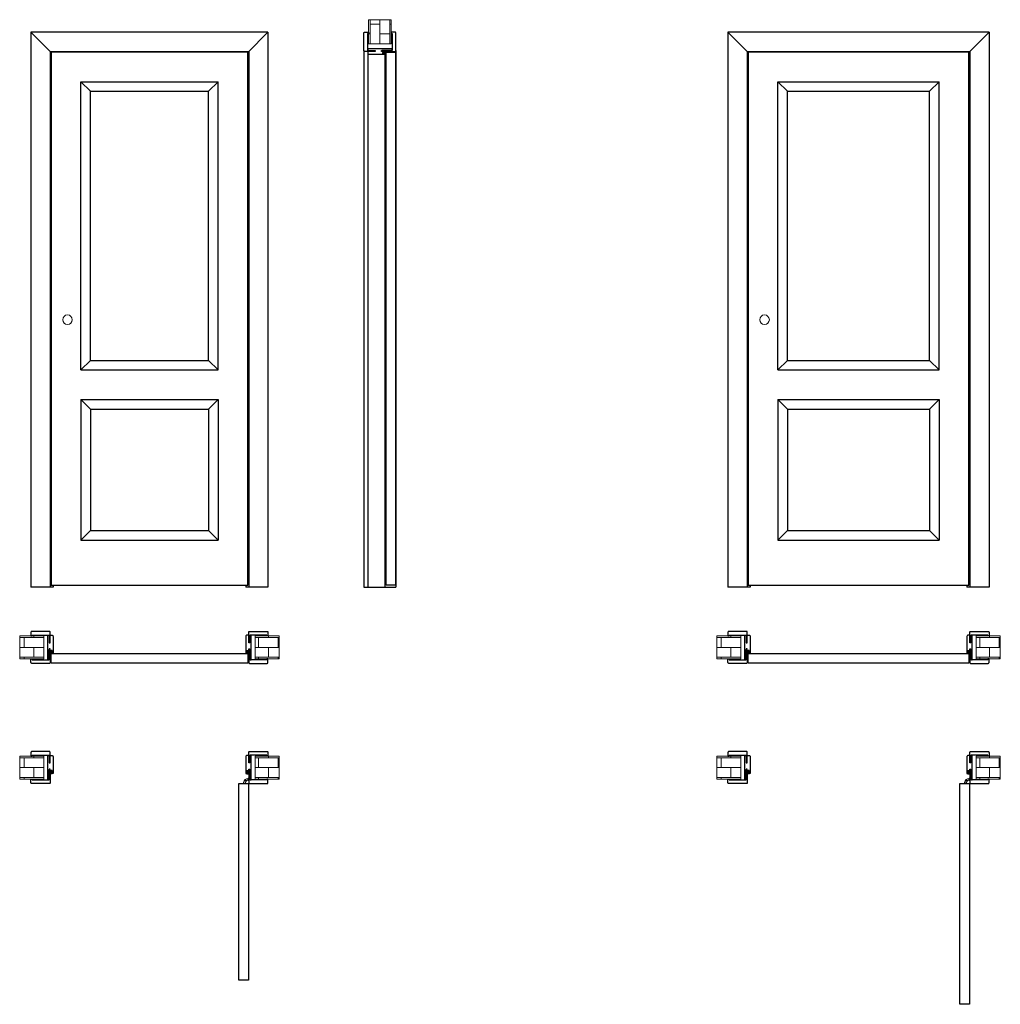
# Model space of a CAD drawing. Header units: millimetres. Extents: x -7516 to 7025, y -7461 to 3001.
# Tile 4 of 7: x -540 to 3540, y -7361 to -3266. Entities that reach past the tile are written whole.
import ezdxf

# ---------------------------------------------------------------- set-up
doc = ezdxf.new("R2010")
doc.units = ezdxf.units.MM
doc.header["$LTSCALE"] = 0.5
for name, color, linetype, lineweight in [('cienka', 7, 'Continuous', 13), ('główna', 7, 'Continuous', 25), ('wymiary', 7, 'Continuous', 13)]:
    doc.layers.add(name, color=color, linetype=linetype, lineweight=lineweight)
pattern_1 = [(0, (-440, -5876.83), (0, 40.64), []), (90, (-440, -5876.83), (-40.64, 40.64), [40.64, -40.64])]
pattern_2 = [(0, (-440, -6376.83), (0, 40.64), []), (90, (-440, -6376.83), (-40.64, 40.64), [40.64, -40.64])]

msp = doc.modelspace()

# ---------------------------------------------------------------- hatches: boundary and pattern name
at = {"layer": 'cienka'}
h = msp.add_hatch(dxfattribs=at)
h.set_pattern_fill('AR-B816', color=256, scale=0.2, angle=90)
h.set_pattern_definition([(90, (958.7, -3366.13), (-40.64, 2e-15), []), (180, (958.7, -3366.13), (-40.64, -40.64), [40.64, -40.64])])
h.paths.add_polyline_path([(1006.2, -3266.1), (1006.2, -3366.1), (911.2, -3366.1), (911.2, -3266.1)])
h = msp.add_hatch(color=256, dxfattribs=at)
h.dxf.hatch_style = 1
h.paths.add_polyline_path([(978.4, -3404.5), (978.4, -3405.6, 0.325014), (978.6, -3405.9), (979, -3406), (979, -3410.1), (983, -3410.1), (983, -3408.2, -0.165166), (983.7, -3407, 0.233182), (984.2, -3406.1), (984.2, -3398.6, 0.867797), (983.5, -3398.5), (981.7, -3403.8, -0.774953), (981.1, -3403.7), (979.9, -3399.3, -0.423904), (980.7, -3398.5, 0.979906), (980.7, -3398.1), (980.4, -3398.1, 0.157892), (980, -3398.3, -0.126306), (979, -3398.7), (979, -3402.1), (973.2, -3402.1, 0.414377), (972.5, -3402.9, 0.073964), (972.5, -3403.1, 0.160171), (975.4, -3405.9), (975.9, -3405.4, -0.189326), (973.5, -3403.2, -1.179661), (973.8, -3403.1), (973.8, -3403.3), (974.4, -3403.4, -0.09385), (977.3, -3405.9), (977.7, -3405.7, -0.092298), (976.5, -3404.2, -0.624355), (976.8, -3403.8), (978, -3404, -0.359392)])
h.paths.add_polyline_path([(979.9, -3402.5), (979.4, -3399.9), (980.6, -3403.9, 0.775078), (982.3, -3403.9), (983.1, -3401.7, 0.065722), (983.6, -3399.6, -1.252378), (983.9, -3399.7, 0.127045), (983.5, -3401.1), (983.5, -3406.1, -0.177048), (983.4, -3406.5, 0.075328), (982.5, -3407.6, -0.688866), (982.1, -3407.6, 0.132303), (981.8, -3407.1), (979.9, -3405.3)], flags=16)
h.paths.add_polyline_path([(979.9, -3406.1), (982.2, -3408.3), (982.2, -3409.3), (979.9, -3409.3)], flags=16)
h = msp.add_hatch(dxfattribs=at)
h.set_pattern_fill('AR-B816', color=256, scale=0.2)
h.set_pattern_definition(pattern_1)
h.paths.add_polyline_path([(-540, -5924.3), (-440, -5924.3), (-440, -5829.3), (-540, -5829.3)])
h = msp.add_hatch(dxfattribs=at)
h.set_pattern_fill('AR-B816', color=256, scale=0.2)
h.set_pattern_definition(pattern_1)
h.paths.add_polyline_path([(540, -5924.3), (440, -5924.3), (440, -5829.3), (540, -5829.3)])
h = msp.add_hatch(dxfattribs=at)
h.set_pattern_fill('AR-B816', color=256, scale=0.2)
h.set_pattern_definition([(0, (2460, -5876.83), (0, 40.64), []), (90, (2460, -5876.83), (-40.64, 40.64), [40.64, -40.64])])
h.paths.add_polyline_path([(2360, -5924.3), (2460, -5924.3), (2460, -5829.3), (2360, -5829.3)])
h = msp.add_hatch(dxfattribs=at)
h.set_pattern_fill('AR-B816', color=256, scale=0.2)
h.set_pattern_definition([(0, (2560, -5876.83), (0, 40.64), []), (90, (2560, -5876.83), (-40.64, 40.64), [40.64, -40.64])])
h.paths.add_polyline_path([(3540, -5924.3), (3440, -5924.3), (3440, -5829.3), (3540, -5829.3)])
h = msp.add_hatch(color=256, dxfattribs=at)
h.dxf.hatch_style = 1
h.paths.add_polyline_path([(-407.3, -5894.9), (-407.1, -5896.1, 1.393865), (-405.8, -5896.7, -0.60272), (-405.3, -5896.8), (-405.1, -5897.1), (-401, -5897.1), (-401, -5901.2), (-402.9, -5901.2, 0.165166), (-404.2, -5901.8, -0.233182), (-405, -5902.4), (-412.5, -5902.4, -0.83504), (-412.6, -5901.6), (-407.3, -5899.8, 0.745218), (-407.4, -5899.3), (-411.8, -5898, 0.419418), (-412.6, -5898.8, -1.009485), (-413, -5898.8), (-413, -5898.3, 0.150738), (-412.5, -5897.1), (-409, -5897.1), (-409, -5891.4, -0.630775), (-407.8, -5890.8, -0.151937), (-405.2, -5893.5), (-405.7, -5894.1, 0.188799), (-407.9, -5891.6), (-407.7, -5892.6, 0.09385), (-405.2, -5895.4), (-405.5, -5895.8, 0.092299), (-407, -5894.7, 0.624925)])
h.paths.add_polyline_path([(-405.9, -5898.1), (-404, -5899.9, 0.112212), (-403.6, -5900.2, -0.864372), (-403.6, -5900.7, 0.067165), (-404.5, -5901.4, -0.238784), (-405, -5901.7), (-410, -5901.7, 0.127045), (-411.4, -5902, -1.252378), (-411.5, -5901.7, 0.07005), (-409.3, -5901.2), (-407.1, -5900.4, 0.808837), (-407.4, -5898.7), (-407.6, -5898.6), (-411.2, -5897.6), (-408.6, -5898.1)], flags=16)
h.paths.add_polyline_path([(-405.1, -5898), (-401.8, -5898), (-401.8, -5900.4), (-402.8, -5900.4)], flags=16)
h = msp.add_hatch(color=256, dxfattribs=at)
h.dxf.hatch_style = 1
h.paths.add_polyline_path([(406.6, -5896.5), (405.5, -5896.5, 0.325014), (405.3, -5896.8), (405.1, -5897.1), (401, -5897.1), (401, -5901.2), (402.9, -5901.2, -0.165166), (404.2, -5901.8, 0.233182), (405, -5902.4), (412.5, -5902.4, 0.867797), (412.6, -5901.6), (407.4, -5899.9, -0.733325), (407.3, -5899.3), (411.8, -5898, -0.423904), (412.6, -5898.8, 0.979906), (413, -5898.8), (413, -5898.6, 0.157892), (412.9, -5898.2, -0.126306), (412.5, -5897.1), (409, -5897.1), (409, -5891.3, 0.414377), (408.2, -5890.6, 0.073964), (408, -5890.7, 0.160171), (405.2, -5893.5), (405.7, -5894.1, -0.189326), (407.9, -5891.6, -1.179661), (408, -5891.9), (407.9, -5891.9), (407.7, -5892.6, -0.09385), (405.2, -5895.4), (405.5, -5895.8, -0.092298), (407, -5894.7, -0.624355), (407.3, -5894.9), (407.1, -5896.1, -0.359392)])
h.paths.add_polyline_path([(408.6, -5898.1), (411.2, -5897.6), (407.2, -5898.7, 0.775078), (407.2, -5900.4), (409.4, -5901.2, 0.065722), (411.5, -5901.7, -1.252378), (411.4, -5902, 0.127045), (410, -5901.7), (405, -5901.7, -0.177048), (404.6, -5901.5, 0.075328), (403.6, -5900.7, -0.688866), (403.5, -5900.3, 0.132303), (404, -5899.9), (405.9, -5898.1)], flags=16)
h.paths.add_polyline_path([(405.1, -5898), (402.8, -5900.4), (401.8, -5900.4), (401.8, -5898)], flags=16)
h = msp.add_hatch(color=256, dxfattribs=at)
h.dxf.hatch_style = 1
h.paths.add_polyline_path([(2492.7, -5894.9), (2492.9, -5896.1, 1.393865), (2494.2, -5896.7, -0.60272), (2494.7, -5896.8), (2494.9, -5897.1), (2499, -5897.1), (2499, -5901.2), (2497.1, -5901.2, 0.165166), (2495.8, -5901.8, -0.233182), (2495, -5902.4), (2487.5, -5902.4, -0.83504), (2487.4, -5901.6), (2492.7, -5899.8, 0.745218), (2492.6, -5899.3), (2488.2, -5898, 0.419418), (2487.4, -5898.8, -1.009485), (2487, -5898.8), (2487, -5898.3, 0.150738), (2487.5, -5897.1), (2491, -5897.1), (2491, -5891.4, -0.630775), (2492.2, -5890.8, -0.151937), (2494.8, -5893.5), (2494.3, -5894.1, 0.188799), (2492.1, -5891.6), (2492.3, -5892.6, 0.09385), (2494.8, -5895.4), (2494.5, -5895.8, 0.092299), (2493, -5894.7, 0.624925)])
h.paths.add_polyline_path([(2494.1, -5898.1), (2496, -5899.9, 0.112212), (2496.4, -5900.2, -0.864372), (2496.4, -5900.7, 0.067165), (2495.5, -5901.4, -0.238784), (2495, -5901.7), (2490, -5901.7, 0.127045), (2488.6, -5902, -1.252378), (2488.5, -5901.7, 0.07005), (2490.7, -5901.2), (2492.9, -5900.4, 0.808837), (2492.6, -5898.7), (2492.4, -5898.6), (2488.8, -5897.6), (2491.4, -5898.1)], flags=16)
h.paths.add_polyline_path([(2494.9, -5898), (2498.2, -5898), (2498.2, -5900.4), (2497.2, -5900.4)], flags=16)
h = msp.add_hatch(color=256, dxfattribs=at)
h.dxf.hatch_style = 1
h.paths.add_polyline_path([(3406.6, -5896.5), (3405.5, -5896.5, 0.325014), (3405.3, -5896.8), (3405.1, -5897.1), (3401, -5897.1), (3401, -5901.2), (3402.9, -5901.2, -0.165166), (3404.2, -5901.8, 0.233182), (3405, -5902.4), (3412.5, -5902.4, 0.867797), (3412.6, -5901.6), (3407.4, -5899.9, -0.733325), (3407.3, -5899.3), (3411.8, -5898, -0.423904), (3412.6, -5898.8, 0.979906), (3413, -5898.8), (3413, -5898.6, 0.157892), (3412.9, -5898.2, -0.126306), (3412.5, -5897.1), (3409, -5897.1), (3409, -5891.3, 0.414377), (3408.2, -5890.6, 0.073964), (3408, -5890.7, 0.160171), (3405.2, -5893.5), (3405.7, -5894.1, -0.189326), (3407.9, -5891.6, -1.179661), (3408, -5891.9), (3407.9, -5891.9), (3407.7, -5892.6, -0.09385), (3405.2, -5895.4), (3405.5, -5895.8, -0.092298), (3407, -5894.7, -0.624355), (3407.3, -5894.9), (3407.1, -5896.1, -0.359392)])
h.paths.add_polyline_path([(3408.6, -5898.1), (3411.2, -5897.6), (3407.2, -5898.7, 0.775078), (3407.2, -5900.4), (3409.4, -5901.2, 0.065722), (3411.5, -5901.7, -1.252378), (3411.4, -5902, 0.127045), (3410, -5901.7), (3405, -5901.7, -0.177048), (3404.6, -5901.5, 0.075328), (3403.6, -5900.7, -0.688866), (3403.5, -5900.3, 0.132303), (3404, -5899.9), (3405.9, -5898.1)], flags=16)
h.paths.add_polyline_path([(3405.1, -5898), (3402.8, -5900.4), (3401.8, -5900.4), (3401.8, -5898)], flags=16)
h = msp.add_hatch(dxfattribs=at)
h.set_pattern_fill('AR-B816', color=256, scale=0.2)
h.set_pattern_definition(pattern_2)
h.paths.add_polyline_path([(-540, -6424.3), (-440, -6424.3), (-440, -6329.3), (-540, -6329.3)])
h = msp.add_hatch(dxfattribs=at)
h.set_pattern_fill('AR-B816', color=256, scale=0.2)
h.set_pattern_definition(pattern_2)
h.paths.add_polyline_path([(540, -6424.3), (440, -6424.3), (440, -6329.3), (540, -6329.3)])
h = msp.add_hatch(dxfattribs=at)
h.set_pattern_fill('AR-B816', color=256, scale=0.2)
h.set_pattern_definition([(0, (2460, -6376.83), (0, 40.64), []), (90, (2460, -6376.83), (-40.64, 40.64), [40.64, -40.64])])
h.paths.add_polyline_path([(2360, -6424.3), (2460, -6424.3), (2460, -6329.3), (2360, -6329.3)])
h = msp.add_hatch(dxfattribs=at)
h.set_pattern_fill('AR-B816', color=256, scale=0.2)
h.set_pattern_definition([(0, (2560, -6376.83), (0, 40.64), []), (90, (2560, -6376.83), (-40.64, 40.64), [40.64, -40.64])])
h.paths.add_polyline_path([(3540, -6424.3), (3440, -6424.3), (3440, -6329.3), (3540, -6329.3)])
h = msp.add_hatch(color=256, dxfattribs=at)
h.dxf.hatch_style = 1
h.paths.add_polyline_path([(-407.3, -6394.9), (-407.1, -6396.1, 1.393865), (-405.8, -6396.7, -0.60272), (-405.3, -6396.8), (-405.1, -6397.1), (-401, -6397.1), (-401, -6401.2), (-402.9, -6401.2, 0.165166), (-404.2, -6401.8, -0.233182), (-405, -6402.4), (-412.5, -6402.4, -0.83504), (-412.6, -6401.6), (-407.3, -6399.8, 0.745218), (-407.4, -6399.3), (-411.8, -6398, 0.419418), (-412.6, -6398.8, -1.009485), (-413, -6398.8), (-413, -6398.3, 0.150738), (-412.5, -6397.1), (-409, -6397.1), (-409, -6391.4, -0.630775), (-407.8, -6390.8, -0.151937), (-405.2, -6393.5), (-405.7, -6394.1, 0.188799), (-407.9, -6391.6), (-407.7, -6392.6, 0.09385), (-405.2, -6395.4), (-405.5, -6395.8, 0.092299), (-407, -6394.7, 0.624925)])
h.paths.add_polyline_path([(-405.9, -6398.1), (-404, -6399.9, 0.112212), (-403.6, -6400.2, -0.864372), (-403.6, -6400.7, 0.067165), (-404.5, -6401.4, -0.238784), (-405, -6401.7), (-410, -6401.7, 0.127045), (-411.4, -6402, -1.252378), (-411.5, -6401.7, 0.07005), (-409.3, -6401.2), (-407.1, -6400.4, 0.808837), (-407.4, -6398.7), (-407.6, -6398.6), (-411.2, -6397.6), (-408.6, -6398.1)], flags=16)
h.paths.add_polyline_path([(-405.1, -6398), (-401.8, -6398), (-401.8, -6400.4), (-402.8, -6400.4)], flags=16)
h = msp.add_hatch(color=256, dxfattribs=at)
h.dxf.hatch_style = 1
h.paths.add_polyline_path([(406.6, -6396.5), (405.5, -6396.5, 0.325014), (405.3, -6396.8), (405.1, -6397.1), (401, -6397.1), (401, -6401.2), (402.9, -6401.2, -0.165166), (404.2, -6401.8, 0.233182), (405, -6402.4), (412.5, -6402.4, 0.867797), (412.6, -6401.6), (407.4, -6399.9, -0.733325), (407.3, -6399.3), (411.8, -6398, -0.423904), (412.6, -6398.8, 0.979906), (413, -6398.8), (413, -6398.6, 0.157892), (412.9, -6398.2, -0.126306), (412.5, -6397.1), (409, -6397.1), (409, -6391.3, 0.414377), (408.2, -6390.6, 0.073964), (408, -6390.7, 0.160171), (405.2, -6393.5), (405.7, -6394.1, -0.189326), (407.9, -6391.6, -1.179661), (408, -6391.9), (407.9, -6391.9), (407.7, -6392.6, -0.09385), (405.2, -6395.4), (405.5, -6395.8, -0.092298), (407, -6394.7, -0.624355), (407.3, -6394.9), (407.1, -6396.1, -0.359392)])
h.paths.add_polyline_path([(408.6, -6398.1), (411.2, -6397.6), (407.2, -6398.7, 0.775078), (407.2, -6400.4), (409.4, -6401.2, 0.065722), (411.5, -6401.7, -1.252378), (411.4, -6402, 0.127045), (410, -6401.7), (405, -6401.7, -0.177048), (404.6, -6401.5, 0.075328), (403.6, -6400.7, -0.688866), (403.5, -6400.3, 0.132303), (404, -6399.9), (405.9, -6398.1)], flags=16)
h.paths.add_polyline_path([(405.1, -6398), (402.8, -6400.4), (401.8, -6400.4), (401.8, -6398)], flags=16)
h = msp.add_hatch(color=256, dxfattribs=at)
h.dxf.hatch_style = 1
h.paths.add_polyline_path([(2492.7, -6394.9), (2492.9, -6396.1, 1.393865), (2494.2, -6396.7, -0.60272), (2494.7, -6396.8), (2494.9, -6397.1), (2499, -6397.1), (2499, -6401.2), (2497.1, -6401.2, 0.165166), (2495.8, -6401.8, -0.233182), (2495, -6402.4), (2487.5, -6402.4, -0.83504), (2487.4, -6401.6), (2492.7, -6399.8, 0.745218), (2492.6, -6399.3), (2488.2, -6398, 0.419418), (2487.4, -6398.8, -1.009485), (2487, -6398.8), (2487, -6398.3, 0.150738), (2487.5, -6397.1), (2491, -6397.1), (2491, -6391.4, -0.630775), (2492.2, -6390.8, -0.151937), (2494.8, -6393.5), (2494.3, -6394.1, 0.188799), (2492.1, -6391.6), (2492.3, -6392.6, 0.09385), (2494.8, -6395.4), (2494.5, -6395.8, 0.092299), (2493, -6394.7, 0.624925)])
h.paths.add_polyline_path([(2494.1, -6398.1), (2496, -6399.9, 0.112212), (2496.4, -6400.2, -0.864372), (2496.4, -6400.7, 0.067165), (2495.5, -6401.4, -0.238784), (2495, -6401.7), (2490, -6401.7, 0.127045), (2488.6, -6402, -1.252378), (2488.5, -6401.7, 0.07005), (2490.7, -6401.2), (2492.9, -6400.4, 0.808837), (2492.6, -6398.7), (2492.4, -6398.6), (2488.8, -6397.6), (2491.4, -6398.1)], flags=16)
h.paths.add_polyline_path([(2494.9, -6398), (2498.2, -6398), (2498.2, -6400.4), (2497.2, -6400.4)], flags=16)
h = msp.add_hatch(color=256, dxfattribs=at)
h.dxf.hatch_style = 1
h.paths.add_polyline_path([(3406.6, -6396.5), (3405.5, -6396.5, 0.325014), (3405.3, -6396.8), (3405.1, -6397.1), (3401, -6397.1), (3401, -6401.2), (3402.9, -6401.2, -0.165166), (3404.2, -6401.8, 0.233182), (3405, -6402.4), (3412.5, -6402.4, 0.867797), (3412.6, -6401.6), (3407.4, -6399.9, -0.733325), (3407.3, -6399.3), (3411.8, -6398, -0.423904), (3412.6, -6398.8, 0.979906), (3413, -6398.8), (3413, -6398.6, 0.157892), (3412.9, -6398.2, -0.126306), (3412.5, -6397.1), (3409, -6397.1), (3409, -6391.3, 0.414377), (3408.2, -6390.6, 0.073964), (3408, -6390.7, 0.160171), (3405.2, -6393.5), (3405.7, -6394.1, -0.189326), (3407.9, -6391.6, -1.179661), (3408, -6391.9), (3407.9, -6391.9), (3407.7, -6392.6, -0.09385), (3405.2, -6395.4), (3405.5, -6395.8, -0.092298), (3407, -6394.7, -0.624355), (3407.3, -6394.9), (3407.1, -6396.1, -0.359392)])
h.paths.add_polyline_path([(3408.6, -6398.1), (3411.2, -6397.6), (3407.2, -6398.7, 0.775078), (3407.2, -6400.4), (3409.4, -6401.2, 0.065722), (3411.5, -6401.7, -1.252378), (3411.4, -6402, 0.127045), (3410, -6401.7), (3405, -6401.7, -0.177048), (3404.6, -6401.5, 0.075328), (3403.6, -6400.7, -0.688866), (3403.5, -6400.3, 0.132303), (3404, -6399.9), (3405.9, -6398.1)], flags=16)
h.paths.add_polyline_path([(3405.1, -6398), (3402.8, -6400.4), (3401.8, -6400.4), (3401.8, -6398)], flags=16)

# ---------------------------------------------------------------- linework, layer by layer
for points in [[(979, -3398.7), (979, -3402.1), (973.2, -3402.1, 0.414377), (972.5, -3402.9, 0.073964), (972.5, -3403.1, 0.160171), (975.4, -3405.9), (975.9, -3405.4, -0.189326), (973.5, -3403.2, -1.179661), (973.8, -3403.1), (973.8, -3403.3), (974.4, -3403.4, -0.09385), (977.3, -3405.9), (977.7, -3405.7, -0.092299), (976.5, -3404.2, -0.624306), (976.8, -3403.8), (978, -3404, -0.359392), (978.4, -3404.5), (978.4, -3405.6, 0.324495), (978.6, -3405.9), (979, -3406), (979, -3410.1), (983, -3410.1), (983, -3408.2, -0.165166), (983.7, -3407, 0.233182), (984.2, -3406.1), (984.2, -3398.6, 0.867797), (983.5, -3398.5), (981.7, -3403.8, -0.774953), (981.1, -3403.7), (979.9, -3399.3, -0.423904), (980.7, -3398.5, 0.979527), (980.7, -3398.1), (980.4, -3398.1, 0.157892), (980, -3398.3, -0.126306), (979, -3398.7)], [(979.4, -3399.9), (979.9, -3402.5), (979.9, -3405.3), (981.8, -3407.1, -0.132303), (982.1, -3407.6, 0.688866), (982.5, -3407.6, -0.077159), (982.5, -3407.6, -0.075328), (983.4, -3406.5, 0.176759), (983.5, -3406.1), (983.5, -3401.1, -0.127045), (983.9, -3399.7, 1.225279), (983.6, -3399.6, -0.065963), (983.1, -3401.7), (982.3, -3403.9, -0.775078), (980.6, -3403.9)], [(-412.5, -5897.1), (-409, -5897.1), (-409, -5891.3, -0.414377), (-408.2, -5890.6, -0.073964), (-408, -5890.7, -0.160171), (-405.2, -5893.5), (-405.7, -5894.1, 0.189326), (-407.9, -5891.6, 1.179661), (-408, -5891.9), (-407.9, -5891.9), (-407.7, -5892.6, 0.09385), (-405.2, -5895.4), (-405.5, -5895.8, 0.092299), (-407, -5894.7, 0.624306), (-407.3, -5894.9), (-407.1, -5896.1, 0.359392), (-406.6, -5896.5), (-405.5, -5896.5, -0.324495), (-405.3, -5896.8), (-405.1, -5897.1), (-401, -5897.1), (-401, -5901.2), (-402.9, -5901.2, 0.165166), (-404.2, -5901.8, -0.233182), (-405, -5902.4), (-412.5, -5902.4, -0.867797), (-412.6, -5901.6), (-407.4, -5899.9, 0.774953), (-407.4, -5899.3), (-411.8, -5898, 0.423904), (-412.6, -5898.8, -0.979527), (-413, -5898.8), (-413, -5898.6, -0.157892), (-412.9, -5898.2, 0.126306), (-412.5, -5897.1)], [(412.5, -5897.1), (409, -5897.1), (409, -5891.3, 0.414377), (408.2, -5890.6, 0.073964), (408, -5890.7, 0.160171), (405.2, -5893.5), (405.7, -5894.1, -0.189326), (407.9, -5891.6, -1.179661), (408, -5891.9), (407.9, -5891.9), (407.7, -5892.6, -0.09385), (405.2, -5895.4), (405.5, -5895.8, -0.092299), (407, -5894.7, -0.624306), (407.3, -5894.9), (407.1, -5896.1, -0.359392), (406.6, -5896.5), (405.5, -5896.5, 0.324495), (405.3, -5896.8), (405.1, -5897.1), (401, -5897.1), (401, -5901.2), (402.9, -5901.2, -0.165166), (404.2, -5901.8, 0.233182), (405, -5902.4), (412.5, -5902.4, 0.867797), (412.6, -5901.6), (407.4, -5899.9, -0.774953), (407.4, -5899.3), (411.8, -5898, -0.423904), (412.6, -5898.8, 0.979527), (413, -5898.8), (413, -5898.6, 0.157892), (412.9, -5898.2, -0.126306), (412.5, -5897.1)], [(2487.5, -5897.1), (2491, -5897.1), (2491, -5891.3, -0.414377), (2491.8, -5890.6, -0.073964), (2492, -5890.7, -0.160171), (2494.8, -5893.5), (2494.3, -5894.1, 0.189326), (2492.1, -5891.6, 1.179661), (2492, -5891.9), (2492.1, -5891.9), (2492.3, -5892.6, 0.09385), (2494.8, -5895.4), (2494.5, -5895.8, 0.092299), (2493, -5894.7, 0.624306), (2492.7, -5894.9), (2492.9, -5896.1, 0.359392), (2493.4, -5896.5), (2494.5, -5896.5, -0.324495), (2494.7, -5896.8), (2494.9, -5897.1), (2499, -5897.1), (2499, -5901.2), (2497.1, -5901.2, 0.165166), (2495.8, -5901.8, -0.233182), (2495, -5902.4), (2487.5, -5902.4, -0.867797), (2487.4, -5901.6), (2492.6, -5899.9, 0.774953), (2492.6, -5899.3), (2488.2, -5898, 0.423904), (2487.4, -5898.8, -0.979527), (2487, -5898.8), (2487, -5898.6, -0.157892), (2487.1, -5898.2, 0.126306), (2487.5, -5897.1)], [(3412.5, -5897.1), (3409, -5897.1), (3409, -5891.3, 0.414377), (3408.2, -5890.6, 0.073964), (3408, -5890.7, 0.160171), (3405.2, -5893.5), (3405.7, -5894.1, -0.189326), (3407.9, -5891.6, -1.179661), (3408, -5891.9), (3407.9, -5891.9), (3407.7, -5892.6, -0.09385), (3405.2, -5895.4), (3405.5, -5895.8, -0.092299), (3407, -5894.7, -0.624306), (3407.3, -5894.9), (3407.1, -5896.1, -0.359392), (3406.6, -5896.5), (3405.5, -5896.5, 0.324495), (3405.3, -5896.8), (3405.1, -5897.1), (3401, -5897.1), (3401, -5901.2), (3402.9, -5901.2, -0.165166), (3404.2, -5901.8, 0.233182), (3405, -5902.4), (3412.5, -5902.4, 0.867797), (3412.6, -5901.6), (3407.4, -5899.9, -0.774953), (3407.4, -5899.3), (3411.8, -5898, -0.423904), (3412.6, -5898.8, 0.979527), (3413, -5898.8), (3413, -5898.6, 0.157892), (3412.9, -5898.2, -0.126306), (3412.5, -5897.1)], [(-411.2, -5897.6), (-408.6, -5898.1), (-405.9, -5898.1), (-404, -5899.9, 0.132303), (-403.5, -5900.3, -0.688866), (-403.6, -5900.7, 0.077159), (-403.6, -5900.7, 0.075328), (-404.6, -5901.5, -0.176759), (-405, -5901.7), (-410, -5901.7, 0.127045), (-411.4, -5902, -1.225279), (-411.5, -5901.7, 0.065963), (-409.4, -5901.2), (-407.2, -5900.4, 0.775078), (-407.2, -5898.7)], [(411.2, -5897.6), (408.6, -5898.1), (405.9, -5898.1), (404, -5899.9, -0.132303), (403.5, -5900.3, 0.688866), (403.6, -5900.7, -0.077159), (403.6, -5900.7, -0.075328), (404.6, -5901.5, 0.176759), (405, -5901.7), (410, -5901.7, -0.127045), (411.4, -5902, 1.225279), (411.5, -5901.7, -0.065963), (409.4, -5901.2), (407.2, -5900.4, -0.775078), (407.2, -5898.7)], [(2488.8, -5897.6), (2491.4, -5898.1), (2494.1, -5898.1), (2496, -5899.9, 0.132303), (2496.5, -5900.3, -0.688866), (2496.4, -5900.7, 0.077159), (2496.4, -5900.7, 0.075328), (2495.4, -5901.5, -0.176759), (2495, -5901.7), (2490, -5901.7, 0.127045), (2488.6, -5902, -1.225279), (2488.5, -5901.7, 0.065963), (2490.6, -5901.2), (2492.8, -5900.4, 0.775078), (2492.8, -5898.7)], [(3411.2, -5897.6), (3408.6, -5898.1), (3405.9, -5898.1), (3404, -5899.9, -0.132303), (3403.5, -5900.3, 0.688866), (3403.6, -5900.7, -0.077159), (3403.6, -5900.7, -0.075328), (3404.6, -5901.5, 0.176759), (3405, -5901.7), (3410, -5901.7, -0.127045), (3411.4, -5902, 1.225279), (3411.5, -5901.7, -0.065963), (3409.4, -5901.2), (3407.2, -5900.4, -0.775078), (3407.2, -5898.7)], [(-412.5, -6397.1), (-409, -6397.1), (-409, -6391.3, -0.414377), (-408.2, -6390.6, -0.073964), (-408, -6390.7, -0.160171), (-405.2, -6393.5), (-405.7, -6394.1, 0.189326), (-407.9, -6391.6, 1.179661), (-408, -6391.9), (-407.9, -6391.9), (-407.7, -6392.6, 0.09385), (-405.2, -6395.4), (-405.5, -6395.8, 0.092299), (-407, -6394.7, 0.624306), (-407.3, -6394.9), (-407.1, -6396.1, 0.359392), (-406.6, -6396.5), (-405.5, -6396.5, -0.324495), (-405.3, -6396.8), (-405.1, -6397.1), (-401, -6397.1), (-401, -6401.2), (-402.9, -6401.2, 0.165166), (-404.2, -6401.8, -0.233182), (-405, -6402.4), (-412.5, -6402.4, -0.867797), (-412.6, -6401.6), (-407.4, -6399.9, 0.774953), (-407.4, -6399.3), (-411.8, -6398, 0.423904), (-412.6, -6398.8, -0.979527), (-413, -6398.8), (-413, -6398.6, -0.157892), (-412.9, -6398.2, 0.126306), (-412.5, -6397.1)], [(-411.2, -6397.6), (-408.6, -6398.1), (-405.9, -6398.1), (-404, -6399.9, 0.132303), (-403.5, -6400.3, -0.688866), (-403.6, -6400.7, 0.077159), (-403.6, -6400.7, 0.075328), (-404.6, -6401.5, -0.176759), (-405, -6401.7), (-410, -6401.7, 0.127045), (-411.4, -6402, -1.225279), (-411.5, -6401.7, 0.065963), (-409.4, -6401.2), (-407.2, -6400.4, 0.775078), (-407.2, -6398.7)], [(412.5, -6397.1), (409, -6397.1), (409, -6391.3, 0.414377), (408.2, -6390.6, 0.073964), (408, -6390.7, 0.160171), (405.2, -6393.5), (405.7, -6394.1, -0.189326), (407.9, -6391.6, -1.179661), (408, -6391.9), (407.9, -6391.9), (407.7, -6392.6, -0.09385), (405.2, -6395.4), (405.5, -6395.8, -0.092299), (407, -6394.7, -0.624306), (407.3, -6394.9), (407.1, -6396.1, -0.359392), (406.6, -6396.5), (405.5, -6396.5, 0.324495), (405.3, -6396.8), (405.1, -6397.1), (401, -6397.1), (401, -6401.2), (402.9, -6401.2, -0.165166), (404.2, -6401.8, 0.233182), (405, -6402.4), (412.5, -6402.4, 0.867797), (412.6, -6401.6), (407.4, -6399.9, -0.774953), (407.4, -6399.3), (411.8, -6398, -0.423904), (412.6, -6398.8, 0.979527), (413, -6398.8), (413, -6398.6, 0.157892), (412.9, -6398.2, -0.126306), (412.5, -6397.1)], [(411.2, -6397.6), (408.6, -6398.1), (405.9, -6398.1), (404, -6399.9, -0.132303), (403.5, -6400.3, 0.688866), (403.6, -6400.7, -0.077159), (403.6, -6400.7, -0.075328), (404.6, -6401.5, 0.176759), (405, -6401.7), (410, -6401.7, -0.127045), (411.4, -6402, 1.225279), (411.5, -6401.7, -0.065963), (409.4, -6401.2), (407.2, -6400.4, -0.775078), (407.2, -6398.7)], [(2487.5, -6397.1), (2491, -6397.1), (2491, -6391.3, -0.414377), (2491.8, -6390.6, -0.073964), (2492, -6390.7, -0.160171), (2494.8, -6393.5), (2494.3, -6394.1, 0.189326), (2492.1, -6391.6, 1.179661), (2492, -6391.9), (2492.1, -6391.9), (2492.3, -6392.6, 0.09385), (2494.8, -6395.4), (2494.5, -6395.8, 0.092299), (2493, -6394.7, 0.624306), (2492.7, -6394.9), (2492.9, -6396.1, 0.359392), (2493.4, -6396.5), (2494.5, -6396.5, -0.324495), (2494.7, -6396.8), (2494.9, -6397.1), (2499, -6397.1), (2499, -6401.2), (2497.1, -6401.2, 0.165166), (2495.8, -6401.8, -0.233182), (2495, -6402.4), (2487.5, -6402.4, -0.867797), (2487.4, -6401.6), (2492.6, -6399.9, 0.774953), (2492.6, -6399.3), (2488.2, -6398, 0.423904), (2487.4, -6398.8, -0.979527), (2487, -6398.8), (2487, -6398.6, -0.157892), (2487.1, -6398.2, 0.126306), (2487.5, -6397.1)], [(2488.8, -6397.6), (2491.4, -6398.1), (2494.1, -6398.1), (2496, -6399.9, 0.132303), (2496.5, -6400.3, -0.688866), (2496.4, -6400.7, 0.077159), (2496.4, -6400.7, 0.075328), (2495.4, -6401.5, -0.176759), (2495, -6401.7), (2490, -6401.7, 0.127045), (2488.6, -6402, -1.225279), (2488.5, -6401.7, 0.065963), (2490.6, -6401.2), (2492.8, -6400.4, 0.775078), (2492.8, -6398.7)], [(3412.5, -6397.1), (3409, -6397.1), (3409, -6391.3, 0.414377), (3408.2, -6390.6, 0.073964), (3408, -6390.7, 0.160171), (3405.2, -6393.5), (3405.7, -6394.1, -0.189326), (3407.9, -6391.6, -1.179661), (3408, -6391.9), (3407.9, -6391.9), (3407.7, -6392.6, -0.09385), (3405.2, -6395.4), (3405.5, -6395.8, -0.092299), (3407, -6394.7, -0.624306), (3407.3, -6394.9), (3407.1, -6396.1, -0.359392), (3406.6, -6396.5), (3405.5, -6396.5, 0.324495), (3405.3, -6396.8), (3405.1, -6397.1), (3401, -6397.1), (3401, -6401.2), (3402.9, -6401.2, -0.165166), (3404.2, -6401.8, 0.233182), (3405, -6402.4), (3412.5, -6402.4, 0.867797), (3412.6, -6401.6), (3407.4, -6399.9, -0.774953), (3407.4, -6399.3), (3411.8, -6398, -0.423904), (3412.6, -6398.8, 0.979527), (3413, -6398.8), (3413, -6398.6, 0.157892), (3412.9, -6398.2, -0.126306), (3412.5, -6397.1)], [(3411.2, -6397.6), (3408.6, -6398.1), (3405.9, -6398.1), (3404, -6399.9, -0.132303), (3403.5, -6400.3, 0.688866), (3403.6, -6400.7, -0.077159), (3403.6, -6400.7, -0.075328), (3404.6, -6401.5, 0.176759), (3405, -6401.7), (3410, -6401.7, -0.127045), (3411.4, -6402, 1.225279), (3411.5, -6401.7, -0.065963), (3409.4, -6401.2), (3407.2, -6400.4, -0.775078), (3407.2, -6398.7)]]:
    msp.add_lwpolyline(points, format="xyb", close=True)
for points in [[(979.9, -3406.1), (979.9, -3409.3), (982.2, -3409.3), (982.2, -3408.3)], [(-405.1, -5898), (-401.8, -5898), (-401.8, -5900.4), (-402.8, -5900.4)], [(405.1, -5898), (401.8, -5898), (401.8, -5900.4), (402.8, -5900.4)], [(2494.9, -5898), (2498.2, -5898), (2498.2, -5900.4), (2497.2, -5900.4)], [(3405.1, -5898), (3401.8, -5898), (3401.8, -5900.4), (3402.8, -5900.4)], [(-405.1, -6398), (-401.8, -6398), (-401.8, -6400.4), (-402.8, -6400.4)], [(405.1, -6398), (401.8, -6398), (401.8, -6400.4), (402.8, -6400.4)], [(2494.9, -6398), (2498.2, -6398), (2498.2, -6400.4), (2497.2, -6400.4)], [(3405.1, -6398), (3401.8, -6398), (3401.8, -6400.4), (3402.8, -6400.4)]]:
    msp.add_lwpolyline(points, close=True)
for points in [[(1006.2, -3266.1), (1006.2, -3366.1), (911.2, -3366.1), (911.2, -3266.1)], [(-540, -5924.3), (-440, -5924.3), (-440, -5829.3), (-540, -5829.3)], [(540, -5924.3), (440, -5924.3), (440, -5829.3), (540, -5829.3)], [(2360, -5924.3), (2460, -5924.3), (2460, -5829.3), (2360, -5829.3)], [(3540, -5924.3), (3440, -5924.3), (3440, -5829.3), (3540, -5829.3)], [(-540, -6424.3), (-440, -6424.3), (-440, -6329.3), (-540, -6329.3)], [(540, -6424.3), (440, -6424.3), (440, -6329.3), (540, -6329.3)], [(2360, -6424.3), (2460, -6424.3), (2460, -6329.3), (2360, -6329.3)], [(3540, -6424.3), (3440, -6424.3), (3440, -6329.3), (3540, -6329.3)]]:
    msp.add_lwpolyline(points, close=True, dxfattribs=at)
for points in [[(389.4, -6443.4), (395.7, -6428.4)], [(3389.4, -6443.4), (3395.7, -6428.4)]]:
    msp.add_lwpolyline(points, dxfattribs=at)
for points in [[(413, -6419.7), (398.1, -6426, 0.235469), (395.5, -6429), (393.1, -6438.3, 0.198912), (393.8, -6442.8), (394.1, -6443.4)], [(402.2, -6443.4), (400.3, -6441.9, -0.300966), (399.3, -6439.3), (400.4, -6435.1, -0.26513), (401.1, -6434.4, 0.291127), (404.3, -6430.8, -0.201318), (404.7, -6430.1), (413, -6424.1)], [(3413, -6419.7), (3398.1, -6426, 0.235469), (3395.5, -6429), (3393.1, -6438.3, 0.198912), (3393.8, -6442.8), (3394.1, -6443.4)], [(3402.2, -6443.4), (3400.3, -6441.9, -0.300966), (3399.3, -6439.3), (3400.4, -6435.1, -0.26513), (3401.1, -6434.4, 0.291127), (3404.3, -6430.8, -0.201318), (3404.7, -6430.1), (3413, -6424.1)], [(413, -6432.4), (411.6, -6430.6, 0.300966), (409, -6429.6), (404.8, -6430.7, 0.26513), (404.1, -6431.4)], [(3413, -6432.4), (3411.6, -6430.6, 0.300966), (3409, -6429.6), (3404.8, -6430.7, 0.26513), (3404.1, -6431.4)]]:
    msp.add_lwpolyline(points, format="xyb", dxfattribs=at)
for centre in [(399.8, -6430.1), (3399.8, -6430.1)]:
    msp.add_circle(centre, 2.21, dxfattribs=at)
at = {"layer": 'główna'}
for p, q in [((-493, -3318.1), (-493, -5626.1)), ((493, -3318.1), (-493, -3318.1)), ((-409, -3402.1), (-493, -3318.1)), ((493, -3318.1), (409, -3402.1)), ((493, -3318.1), (493, -5626.1)), ((2407, -3318.1), (2407, -5626.1)), ((3493, -3318.1), (2407, -3318.1)), ((2491, -3402.1), (2407, -3318.1)), ((3493, -3318.1), (3409, -3402.1)), ((3493, -3318.1), (3493, -5626.1)), ((-413, -3398.1), (-413, -5626.1)), ((-413, -3398.1), (413, -3398.1)), ((413, -3398.1), (413, -5626.1)), ((892.2, -3394.9), (892.2, -5626.1)), ((1025.2, -3394.9), (1025.2, -5626.1)), ((2487, -3398.1), (2487, -5626.1)), ((2487, -3398.1), (3413, -3398.1)), ((3413, -3398.1), (3413, -5626.1)), ((908, -3404.9), (908, -5626.1)), ((979, -3410.1), (979, -5626.1)), ((-286, -4723.1), (-286, -3524.1)), ((-286, -3524.1), (286, -3524.1)), ((-286, -3524.1), (-246, -3564.1)), ((286, -3524.1), (246, -3564.1)), ((286, -4723.1), (286, -3524.1)), ((2614, -4723.1), (2614, -3524.1)), ((2614, -3524.1), (3286, -3524.1)), ((2614, -3524.1), (2654, -3564.1)), ((3286, -3524.1), (3246, -3564.1)), ((3286, -4723.1), (3286, -3524.1)), ((-246, -4683.1), (-246, -3564.1)), ((-246, -3564.1), (246, -3564.1)), ((246, -4683.1), (246, -3564.1)), ((2654, -4683.1), (2654, -3564.1)), ((2654, -3564.1), (3246, -3564.1)), ((3246, -4683.1), (3246, -3564.1)), ((-286, -4723.1), (-246, -4683.1)), ((-246, -4683.1), (246, -4683.1)), ((246, -4683.1), (286, -4723.1)), ((2614, -4723.1), (2654, -4683.1)), ((2654, -4683.1), (3246, -4683.1)), ((3246, -4683.1), (3286, -4723.1)), ((-286, -4723.1), (286, -4723.1)), ((2614, -4723.1), (3286, -4723.1)), ((-286, -4846.1), (286, -4846.1)), ((-286, -4846.1), (-286, -5431.2)), ((-286, -4846.1), (-246, -4886.1)), ((286, -4846.1), (246, -4886.1)), ((286, -4846.1), (286, -5431.2)), ((2614, -4846.1), (3286, -4846.1)), ((2614, -4846.1), (2614, -5431.2)), ((2614, -4846.1), (2654, -4886.1)), ((3286, -4846.1), (3246, -4886.1)), ((3286, -4846.1), (3286, -5431.2)), ((-246, -4886.1), (246, -4886.1)), ((-246, -4886.1), (-246, -5391.2)), ((246, -4886.1), (246, -5391.2)), ((2654, -4886.1), (3246, -4886.1)), ((2654, -4886.1), (2654, -5391.2)), ((3246, -4886.1), (3246, -5391.2)), ((-286, -5431.2), (-246, -5391.2)), ((-246, -5391.2), (246, -5391.2)), ((286, -5431.2), (246, -5391.2)), ((2614, -5431.2), (2654, -5391.2)), ((2654, -5391.2), (3246, -5391.2)), ((3286, -5431.2), (3246, -5391.2)), ((-286, -5431.2), (286, -5431.2)), ((2614, -5431.2), (3286, -5431.2)), ((-401, -5626.1), (-493, -5626.1)), ((-401, -5618.1), (-401, -5626.1)), ((401, -5618.1), (401, -5626.1)), ((493, -5626.1), (401, -5626.1)), ((892.2, -5626.1), (1025.2, -5626.1)), ((2499, -5626.1), (2407, -5626.1)), ((2499, -5618.1), (2499, -5626.1)), ((3401, -5618.1), (3401, -5626.1)), ((3493, -5626.1), (3401, -5626.1))]:
    msp.add_line(p, q, dxfattribs=at)
for points in [[(911.2, -3318.1), (911.2, -3323.3), (907.4, -3323.3), (907.4, -3393.8), (936.2, -3393.8), (936.2, -3395.1), (933.2, -3398.1), (895.4, -3398.1, -0.414214), (892.2, -3394.9), (892.2, -3321.3, -0.414214), (895.4, -3318.1)], [(1006.2, -3318.1), (1006.2, -3323.3), (1010, -3323.3), (1010, -3393.8), (967.2, -3393.8), (967.2, -3395.1), (970.2, -3398.1), (1022, -3398.1, 0.414214), (1025.2, -3394.9), (1025.2, -3321.3, 0.414214), (1022, -3318.1)], [(908, -3387.9), (908, -3391.4), (910.2, -3393.6), (939.2, -3393.6), (939.2, -3398.1), (908, -3398.1), (908, -3404.9, 0.414214), (913.2, -3410.1), (979, -3410.1), (979, -3406.1), (971, -3406.1), (971, -3402.1), (979, -3402.1), (979, -3398.1), (965, -3398.1), (965, -3393.6), (1008, -3393.6), (1010, -3391.6), (1010, -3387.9), (908.2, -3387.9)], [(-493, -5829.3), (-487.8, -5829.3), (-487.8, -5825.5), (-417.3, -5825.5), (-417.3, -5854.3), (-416, -5854.3), (-413, -5851.3), (-413, -5813.5, 0.414214), (-416.2, -5810.3), (-489.8, -5810.3, 0.414214), (-493, -5813.5)], [(493, -5829.3), (487.8, -5829.3), (487.8, -5825.5), (417.3, -5825.5), (417.3, -5854.3), (416, -5854.3), (413, -5851.3), (413, -5813.5, -0.414214), (416.2, -5810.3), (489.8, -5810.3, -0.414214), (493, -5813.5)], [(2407, -5829.3), (2412.2, -5829.3), (2412.2, -5825.5), (2482.7, -5825.5), (2482.7, -5854.3), (2484, -5854.3), (2487, -5851.3), (2487, -5813.5, 0.414214), (2483.8, -5810.3), (2410.2, -5810.3, 0.414214), (2407, -5813.5)], [(3493, -5829.3), (3487.8, -5829.3), (3487.8, -5825.5), (3417.3, -5825.5), (3417.3, -5854.3), (3416, -5854.3), (3413, -5851.3), (3413, -5813.5, -0.414214), (3416.2, -5810.3), (3489.8, -5810.3, -0.414214), (3493, -5813.5)], [(-423.2, -5826.1), (-419.7, -5826.1), (-417.5, -5828.3), (-417.5, -5857.3), (-413, -5857.3), (-413, -5826.1), (-406.2, -5826.1, -0.414214), (-401, -5831.3), (-401, -5897.1), (-405, -5897.1), (-405, -5889.1), (-409, -5889.1), (-409, -5897.1), (-413, -5897.1), (-413, -5883.1), (-417.5, -5883.1), (-417.5, -5926.1), (-419.5, -5928.1), (-423.2, -5928.1), (-423.2, -5826.3)], [(423.2, -5826.1), (419.7, -5826.1), (417.5, -5828.3), (417.5, -5857.3), (413, -5857.3), (413, -5826.1), (406.2, -5826.1, 0.414214), (401, -5831.3), (401, -5897.1), (405, -5897.1), (405, -5889.1), (409, -5889.1), (409, -5897.1), (413, -5897.1), (413, -5883.1), (417.5, -5883.1), (417.5, -5926.1), (419.5, -5928.1), (423.2, -5928.1), (423.2, -5826.3)], [(2476.8, -5826.1), (2480.3, -5826.1), (2482.5, -5828.3), (2482.5, -5857.3), (2487, -5857.3), (2487, -5826.1), (2493.8, -5826.1, -0.414214), (2499, -5831.3), (2499, -5897.1), (2495, -5897.1), (2495, -5889.1), (2491, -5889.1), (2491, -5897.1), (2487, -5897.1), (2487, -5883.1), (2482.5, -5883.1), (2482.5, -5926.1), (2480.5, -5928.1), (2476.8, -5928.1), (2476.8, -5826.3)], [(3423.2, -5826.1), (3419.7, -5826.1), (3417.5, -5828.3), (3417.5, -5857.3), (3413, -5857.3), (3413, -5826.1), (3406.2, -5826.1, 0.414214), (3401, -5831.3), (3401, -5897.1), (3405, -5897.1), (3405, -5889.1), (3409, -5889.1), (3409, -5897.1), (3413, -5897.1), (3413, -5883.1), (3417.5, -5883.1), (3417.5, -5926.1), (3419.5, -5928.1), (3423.2, -5928.1), (3423.2, -5826.3)], [(-493, -5924.3), (-487.8, -5924.3), (-487.8, -5928.1), (-417.3, -5928.1), (-417.3, -5885.3), (-416, -5885.3), (-413, -5888.3), (-413, -5940.1, -0.414214), (-416.2, -5943.3), (-489.8, -5943.3, -0.414214), (-493, -5940.1)], [(493, -5924.3), (487.8, -5924.3), (487.8, -5928.1), (417.3, -5928.1), (417.3, -5885.3), (416, -5885.3), (413, -5888.3), (413, -5940.1, 0.414214), (416.2, -5943.3), (489.8, -5943.3, 0.414214), (493, -5940.1)], [(2407, -5924.3), (2412.2, -5924.3), (2412.2, -5928.1), (2482.7, -5928.1), (2482.7, -5885.3), (2484, -5885.3), (2487, -5888.3), (2487, -5940.1, -0.414214), (2483.8, -5943.3), (2410.2, -5943.3, -0.414214), (2407, -5940.1)], [(3493, -5924.3), (3487.8, -5924.3), (3487.8, -5928.1), (3417.3, -5928.1), (3417.3, -5885.3), (3416, -5885.3), (3413, -5888.3), (3413, -5940.1, 0.414214), (3416.2, -5943.3), (3489.8, -5943.3, 0.414214), (3493, -5940.1)], [(-493, -6329.3), (-487.8, -6329.3), (-487.8, -6325.5), (-417.3, -6325.5), (-417.3, -6354.3), (-416, -6354.3), (-413, -6351.3), (-413, -6313.5, 0.414214), (-416.2, -6310.3), (-489.8, -6310.3, 0.414214), (-493, -6313.5)], [(-423.2, -6326.1), (-419.7, -6326.1), (-417.5, -6328.3), (-417.5, -6357.3), (-413, -6357.3), (-413, -6326.1), (-406.2, -6326.1, -0.414214), (-401, -6331.3), (-401, -6397.1), (-405, -6397.1), (-405, -6389.1), (-409, -6389.1), (-409, -6397.1), (-413, -6397.1), (-413, -6383.1), (-417.5, -6383.1), (-417.5, -6426.1), (-419.5, -6428.1), (-423.2, -6428.1), (-423.2, -6326.3)], [(423.2, -6326.1), (419.7, -6326.1), (417.5, -6328.3), (417.5, -6357.3), (413, -6357.3), (413, -6326.1), (406.2, -6326.1, 0.414214), (401, -6331.3), (401, -6397.1), (405, -6397.1), (405, -6389.1), (409, -6389.1), (409, -6397.1), (413, -6397.1), (413, -6383.1), (417.5, -6383.1), (417.5, -6426.1), (419.5, -6428.1), (423.2, -6428.1), (423.2, -6326.3)], [(493, -6329.3), (487.8, -6329.3), (487.8, -6325.5), (417.3, -6325.5), (417.3, -6354.3), (416, -6354.3), (413, -6351.3), (413, -6313.5, -0.414214), (416.2, -6310.3), (489.8, -6310.3, -0.414214), (493, -6313.5)], [(2407, -6329.3), (2412.2, -6329.3), (2412.2, -6325.5), (2482.7, -6325.5), (2482.7, -6354.3), (2484, -6354.3), (2487, -6351.3), (2487, -6313.5, 0.414214), (2483.8, -6310.3), (2410.2, -6310.3, 0.414214), (2407, -6313.5)], [(2476.8, -6326.1), (2480.3, -6326.1), (2482.5, -6328.3), (2482.5, -6357.3), (2487, -6357.3), (2487, -6326.1), (2493.8, -6326.1, -0.414214), (2499, -6331.3), (2499, -6397.1), (2495, -6397.1), (2495, -6389.1), (2491, -6389.1), (2491, -6397.1), (2487, -6397.1), (2487, -6383.1), (2482.5, -6383.1), (2482.5, -6426.1), (2480.5, -6428.1), (2476.8, -6428.1), (2476.8, -6326.3)], [(3423.2, -6326.1), (3419.7, -6326.1), (3417.5, -6328.3), (3417.5, -6357.3), (3413, -6357.3), (3413, -6326.1), (3406.2, -6326.1, 0.414214), (3401, -6331.3), (3401, -6397.1), (3405, -6397.1), (3405, -6389.1), (3409, -6389.1), (3409, -6397.1), (3413, -6397.1), (3413, -6383.1), (3417.5, -6383.1), (3417.5, -6426.1), (3419.5, -6428.1), (3423.2, -6428.1), (3423.2, -6326.3)], [(3493, -6329.3), (3487.8, -6329.3), (3487.8, -6325.5), (3417.3, -6325.5), (3417.3, -6354.3), (3416, -6354.3), (3413, -6351.3), (3413, -6313.5, -0.414214), (3416.2, -6310.3), (3489.8, -6310.3, -0.414214), (3493, -6313.5)], [(-493, -6424.3), (-487.8, -6424.3), (-487.8, -6428.1), (-417.3, -6428.1), (-417.3, -6385.3), (-416, -6385.3), (-413, -6388.3), (-413, -6440.1, -0.414214), (-416.2, -6443.3), (-489.8, -6443.3, -0.414214), (-493, -6440.1)], [(493, -6424.3), (487.8, -6424.3), (487.8, -6428.1), (417.3, -6428.1), (417.3, -6385.3), (416, -6385.3), (413, -6388.3), (413, -6440.1, 0.414214), (416.2, -6443.3), (489.8, -6443.3, 0.414214), (493, -6440.1)], [(2407, -6424.3), (2412.2, -6424.3), (2412.2, -6428.1), (2482.7, -6428.1), (2482.7, -6385.3), (2484, -6385.3), (2487, -6388.3), (2487, -6440.1, -0.414214), (2483.8, -6443.3), (2410.2, -6443.3, -0.414214), (2407, -6440.1)], [(3493, -6424.3), (3487.8, -6424.3), (3487.8, -6428.1), (3417.3, -6428.1), (3417.3, -6385.3), (3416, -6385.3), (3413, -6388.3), (3413, -6440.1, 0.414214), (3416.2, -6443.3), (3489.8, -6443.3, 0.414214), (3493, -6440.1)]]:
    msp.add_lwpolyline(points, format="xyb", close=True, dxfattribs=at)
for points in [[(-409, -5618.1), (409, -5618.1), (409, -3401.1), (-409, -3401.1)], [(2491, -5618.1), (3409, -5618.1), (3409, -3401.1), (2491, -3401.1)], [(-409, -5902.3), (409, -5902.3), (409, -5942.3), (-409, -5942.3)], [(2491, -5902.3), (3409, -5902.3), (3409, -5942.3), (2491, -5942.3)], [(371.8, -7261.4), (371.8, -6443.4), (411.8, -6443.4), (411.8, -7261.4)], [(3371.8, -7361.4), (3371.8, -6443.4), (3411.8, -6443.4), (3411.8, -7361.4)]]:
    msp.add_lwpolyline(points, close=True, dxfattribs=at)
msp.add_lwpolyline([(1024.2, -3401.1), (1024.2, -5618.1), (984.2, -5618.1), (984.2, -3401.1), (1024.2, -3401.1)], dxfattribs=at)
at = {"layer": 'wymiary'}
for centre in [(-341, -4514.1, 0), (2559, -4514.1, 0)]:
    msp.add_circle(centre, 20, dxfattribs=at)

doc.saveas('drawing.dxf')
